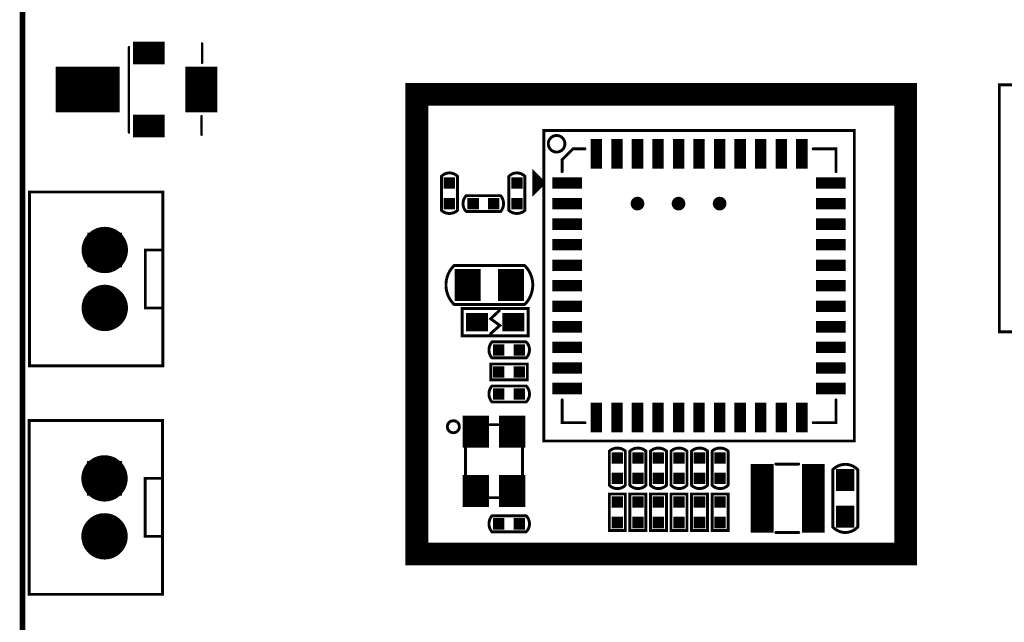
# Model space of a CAD drawing. Extents: x -1 to 179, y 0 to 119.
# Tile 2 of 23: x 0 to 43, y 52 to 78. Entities that reach past the tile are written whole.
import ezdxf

# ---------------------------------------------------------------- set-up
doc = ezdxf.new("R2010")
doc.units = 0
for name, color, linetype in [('2D_LINE_126', 183, 'CONTINUOUS'), ('BOARD_OUTLINE_00', 254, 'CONTINUOUS'), ('DRIL_NPLTE_THRU_01', 3, 'CONTINUOUS'), ('DRIL_NPLTE_THRU_02', 23, 'CONTINUOUS'), ('DRIL_NPLTE_THRU_03', 6, 'CONTINUOUS'), ('DRIL_NPLTE_THRU_04', 176, 'CONTINUOUS'), ('DRIL_PLTE_THRU_01', 3, 'CONTINUOUS'), ('DRIL_PLTE_THRU_02', 23, 'CONTINUOUS'), ('DRIL_PLTE_THRU_03', 6, 'CONTINUOUS'), ('DRIL_PLTE_THRU_04', 176, 'CONTINUOUS'), ('DRIL_SYMBOL', 254, 'CONTINUOUS'), ('PADS_BOT', 5, 'CONTINUOUS'), ('PADS_INNER', 96, 'CONTINUOUS'), ('PADS_TOP', 96, 'CONTINUOUS'), ('PADS_XR_125', 183, 'CONTINUOUS'), ('PART_TOP_2DLINE_00', 2, 'CONTINUOUS'), ('PART_TOP_2DLINE_01', 2, 'CONTINUOUS')]:
    doc.layers.add(name, color=color, linetype=linetype)

# ---------------------------------------------------------------- blocks, each defined once
blk = doc.blocks.new('BOARD_56')
at = {"layer": 'BOARD_OUTLINE_00', "const_width": 0.254}
blk.add_lwpolyline([(4, 0, -0.414213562), (7, -3), (7, -114.448986, -0.414213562), (4.008986, -117.44), (-168.0139, -117.44, -0.414213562), (-171, -114.4539), (-171, -3, -0.414213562), (-168, 0), (-121.8, 0), (-121.8, -2.149), (-117, -2.149), (-117, -0.000234), (-14.327606, -0.000234), (-14.327606, 0)], format="xyb", close=True, dxfattribs=at)
blk = doc.blocks.new('SMOOTH_0$999998')
at = {"const_width": 0.5}
blk.add_lwpolyline([(-0.25, 0, 1), (0.25, 0, 1)], format="xyb", close=True, dxfattribs=at)
blk = doc.blocks.new('DRAWING_50')
at = {"layer": '2D_LINE_126', "const_width": 1}
blk.add_lwpolyline([(0.023, -0.434), (0.023, 19.706), (21.437, 19.706), (21.437, -0.434)], close=True, dxfattribs=at)
at = {"layer": '2D_LINE_126'}
for p in [(0.023, 19.706), (21.437, 19.706), (0.023, -0.434), (21.437, -0.434)]:
    blk.add_blockref('SMOOTH_0$999998', p, dxfattribs=at)
blk = doc.blocks.new('SMOOTH_0$127')
at = {"const_width": 0.0635}
blk.add_lwpolyline([(-0.03175, 0, 1), (0.03175, 0, 1)], format="xyb", close=True, dxfattribs=at)
blk = doc.blocks.new('PART_BODY_TOP_19')
at = {"layer": 'PART_TOP_2DLINE_00', "const_width": 0.127}
blk.add_lwpolyline([(-2.54, 2.54), (5.08, 2.54), (5.08, -3.302), (-2.54, -3.302)], close=True, dxfattribs=at)
blk.add_lwpolyline([(0, 2.54), (0, 1.778), (2.54, 1.778), (2.54, 2.54)], dxfattribs=at)
at = {"layer": 'PART_TOP_2DLINE_00'}
for p in [(-2.54, 2.54), (0, 2.54), (2.54, 2.54), (5.08, 2.54), (0, 1.778), (2.54, 1.778), (-2.54, -3.302), (5.08, -3.302)]:
    blk.add_blockref('SMOOTH_0$127', p, dxfattribs=at)
blk = doc.blocks.new('DRIL_SYMBOL_0$9398')
at = {"layer": 'DRIL_SYMBOL', "const_width": 0.0508}
for points in [[(-0.254, 0), (0.254, 0)], [(0, -0.254), (0, 0.254)]]:
    blk.add_lwpolyline(points, dxfattribs=at)
blk = doc.blocks.new('DRIL_HOLE_0$9398')
at = {"const_width": 0.4699}
blk.add_lwpolyline([(-0.23495, 0, 1), (0.23495, 0, 1)], format="xyb", close=True, dxfattribs=at)
blk.add_blockref('DRIL_SYMBOL_0$9398', (0, 0))
blk = doc.blocks.new('PAD_10')
at = {"const_width": 1.524}
blk.add_lwpolyline([(-0.762, 0), (0.762, 0)], dxfattribs=at)
blk = doc.blocks.new('PAD_11')
at = {"const_width": 1.016}
blk.add_lwpolyline([(0, -0.508, 1), (0, 0.508, 1)], format="xyb", close=True, dxfattribs=at)
blk = doc.blocks.new('STK_TOP_47')
at = {"layer": 'DRIL_PLTE_THRU_01'}
blk.add_blockref('DRIL_HOLE_0$9398', (0, 0), dxfattribs=at)
at = {"layer": 'DRIL_PLTE_THRU_02'}
blk.add_blockref('DRIL_HOLE_0$9398', (0, 0), dxfattribs=at)
at = {"layer": 'DRIL_PLTE_THRU_03'}
blk.add_blockref('DRIL_HOLE_0$9398', (0, 0), dxfattribs=at)
at = {"layer": 'DRIL_PLTE_THRU_04'}
blk.add_blockref('DRIL_HOLE_0$9398', (0, 0), dxfattribs=at)
at = {"layer": 'PADS_BOT'}
blk.add_blockref('PAD_10', (0, 0), dxfattribs=at)
at = {"layer": 'PADS_INNER'}
blk.add_blockref('PAD_10', (0, 0), dxfattribs=at)
at = {"layer": 'PADS_TOP'}
blk.add_blockref('PAD_10', (0, 0), dxfattribs=at)
at = {"layer": 'PADS_XR_125'}
blk.add_blockref('PAD_11', (0, 0), dxfattribs=at)
blk = doc.blocks.new('PAD_9')
at = {"const_width": 0.762}
blk.add_lwpolyline([(0, -0.381), (0, -0.381, 1), (0, 0.381), (0, 0.381, 1)], format="xyb", close=True, dxfattribs=at)
blk = doc.blocks.new('PAD_12')
at = {"const_width": 1.016}
blk.add_lwpolyline([(0, -0.508), (0, -0.508, 1), (0, 0.508), (0, 0.508, 1)], format="xyb", close=True, dxfattribs=at)
blk = doc.blocks.new('STK_TOP_46')
at = {"layer": 'DRIL_PLTE_THRU_01'}
blk.add_blockref('DRIL_HOLE_0$9398', (0, 0), dxfattribs=at)
at = {"layer": 'DRIL_PLTE_THRU_02'}
blk.add_blockref('DRIL_HOLE_0$9398', (0, 0), dxfattribs=at)
at = {"layer": 'DRIL_PLTE_THRU_03'}
blk.add_blockref('DRIL_HOLE_0$9398', (0, 0), dxfattribs=at)
at = {"layer": 'DRIL_PLTE_THRU_04'}
blk.add_blockref('DRIL_HOLE_0$9398', (0, 0), dxfattribs=at)
at = {"layer": 'PADS_BOT'}
blk.add_blockref('PAD_9', (0, 0), dxfattribs=at)
at = {"layer": 'PADS_INNER'}
blk.add_blockref('PAD_9', (0, 0), dxfattribs=at)
at = {"layer": 'PADS_TOP'}
blk.add_blockref('PAD_9', (0, 0), dxfattribs=at)
at = {"layer": 'PADS_XR_125'}
blk.add_blockref('PAD_12', (0, 0), dxfattribs=at)
blk = doc.blocks.new('SYM_TOP_22')
for name, p in [('PART_BODY_TOP_19', (0, 0)), ('STK_TOP_47', (0, 0)), ('STK_TOP_46', (2.54, 0))]:
    blk.add_blockref(name, p)
blk = doc.blocks.new('PART_TOP_39')
blk.add_blockref('SYM_TOP_22', (0, 0))
blk = doc.blocks.new('PART_BODY_TOP_53')
at = {"layer": 'PART_TOP_2DLINE_01', "const_width": 0.127}
blk.add_lwpolyline([(-1.45, -0.6), (-1.45, 0.6), (1.45, 0.6), (1.45, -0.6)], close=True, dxfattribs=at)
blk.add_lwpolyline([(0.195, 0.503), (-0.206, 0.148), (0.195, -0.145), (-0.185, -0.509)], dxfattribs=at)
at = {"layer": 'PART_TOP_2DLINE_01'}
for p in [(-1.45, 0.6), (0.195, 0.503), (1.45, 0.6), (-0.206, 0.148), (0.195, -0.145), (-1.45, -0.6), (-0.185, -0.509), (1.45, -0.6)]:
    blk.add_blockref('SMOOTH_0$127', p, dxfattribs=at)
blk = doc.blocks.new('DRIL_HOLE_0')
blk.add_lwpolyline([(0, 0, 1), (0, 0, 1)], format="xyb", close=True)
blk = doc.blocks.new('PAD_5')
blk.add_lwpolyline([(0, 0, 1), (0, 0, 1)], format="xyb", close=True)
blk = doc.blocks.new('PAD_7')
at = {"const_width": 0.8}
blk.add_lwpolyline([(-0.4825, 0), (0.4825, 0)], dxfattribs=at)
blk = doc.blocks.new('STK_TOP_149')
at = {"layer": 'DRIL_PLTE_THRU_01'}
blk.add_blockref('DRIL_HOLE_0', (0, 0), dxfattribs=at)
at = {"layer": 'DRIL_PLTE_THRU_02'}
blk.add_blockref('DRIL_HOLE_0', (0, 0), dxfattribs=at)
at = {"layer": 'DRIL_PLTE_THRU_03'}
blk.add_blockref('DRIL_HOLE_0', (0, 0), dxfattribs=at)
at = {"layer": 'DRIL_PLTE_THRU_04'}
blk.add_blockref('DRIL_HOLE_0', (0, 0), dxfattribs=at)
at = {"layer": 'PADS_BOT'}
blk.add_blockref('PAD_5', (0, 0), dxfattribs=at)
at = {"layer": 'PADS_INNER'}
blk.add_blockref('PAD_5', (0, 0), dxfattribs=at)
at = {"layer": 'PADS_TOP'}
blk.add_blockref('PAD_7', (0, 0), dxfattribs=at)
blk = doc.blocks.new('SYM_TOP_55')
for name, p in [('PART_BODY_TOP_53', (0, 0)), ('STK_TOP_149', (-0.8, 0)), ('STK_TOP_149', (0.8, 0))]:
    blk.add_blockref(name, p)
blk = doc.blocks.new('PART_TOP_235')
blk.add_blockref('SYM_TOP_55', (0, 0))
blk = doc.blocks.new('PART_BODY_TOP_2')
at = {"layer": 'PART_TOP_2DLINE_01', "const_width": 0.127}
blk.add_lwpolyline([(1.55, -0.85, 0.414214), (1.55, 0.85), (-1.55, 0.85, 0.414214), (-1.55, -0.85)], format="xyb", close=True, dxfattribs=at)
at = {"layer": 'PART_TOP_2DLINE_01'}
for p in [(-1.55, 0.85), (1.55, 0.85), (-1.55, -0.85), (1.55, -0.85)]:
    blk.add_blockref('SMOOTH_0$127', p, dxfattribs=at)
blk = doc.blocks.new('PAD_24')
at = {"const_width": 1.15}
blk.add_lwpolyline([(-0.7, 0), (0.7, 0)], dxfattribs=at)
blk = doc.blocks.new('STK_TOP_9')
at = {"layer": 'DRIL_PLTE_THRU_01'}
blk.add_blockref('DRIL_HOLE_0', (0, 0), dxfattribs=at)
at = {"layer": 'DRIL_PLTE_THRU_02'}
blk.add_blockref('DRIL_HOLE_0', (0, 0), dxfattribs=at)
at = {"layer": 'DRIL_PLTE_THRU_03'}
blk.add_blockref('DRIL_HOLE_0', (0, 0), dxfattribs=at)
at = {"layer": 'DRIL_PLTE_THRU_04'}
blk.add_blockref('DRIL_HOLE_0', (0, 0), dxfattribs=at)
at = {"layer": 'PADS_BOT'}
blk.add_blockref('PAD_5', (0, 0), dxfattribs=at)
at = {"layer": 'PADS_INNER'}
blk.add_blockref('PAD_5', (0, 0), dxfattribs=at)
at = {"layer": 'PADS_TOP', "rotation": 90}
blk.add_blockref('PAD_24', (0, 0), dxfattribs=at)
blk = doc.blocks.new('SYM_TOP_5')
for name, p in [('PART_BODY_TOP_2', (0, 0)), ('STK_TOP_9', (-0.95, 0)), ('STK_TOP_9', (0.95, 0))]:
    blk.add_blockref(name, p)
blk = doc.blocks.new('PART_TOP_236')
blk.add_blockref('SYM_TOP_5', (0, 0))
blk = doc.blocks.new('PART_BODY_TOP_1')
at = {"layer": 'PART_TOP_2DLINE_00', "const_width": 0.127}
blk.add_lwpolyline([(0.75, -0.35, 0.414214), (0.75, 0.35), (-0.75, 0.35, 0.373387), (-0.75, -0.35)], format="xyb", close=True, dxfattribs=at)
at = {"layer": 'PART_TOP_2DLINE_00'}
for p in [(-0.75, 0.35), (0.75, 0.35), (-0.75, -0.35), (0.75, -0.35)]:
    blk.add_blockref('SMOOTH_0$127', p, dxfattribs=at)
blk = doc.blocks.new('PAD_19')
at = {"const_width": 0.5}
blk.add_lwpolyline([(-0.25, 0), (0.25, 0)], dxfattribs=at)
blk = doc.blocks.new('STK_TOP_7')
at = {"layer": 'DRIL_PLTE_THRU_01'}
blk.add_blockref('DRIL_HOLE_0', (0, 0), dxfattribs=at)
at = {"layer": 'DRIL_PLTE_THRU_02'}
blk.add_blockref('DRIL_HOLE_0', (0, 0), dxfattribs=at)
at = {"layer": 'DRIL_PLTE_THRU_03'}
blk.add_blockref('DRIL_HOLE_0', (0, 0), dxfattribs=at)
at = {"layer": 'DRIL_PLTE_THRU_04'}
blk.add_blockref('DRIL_HOLE_0', (0, 0), dxfattribs=at)
at = {"layer": 'PADS_BOT'}
blk.add_blockref('PAD_5', (0, 0), dxfattribs=at)
at = {"layer": 'PADS_INNER'}
blk.add_blockref('PAD_5', (0, 0), dxfattribs=at)
at = {"layer": 'PADS_TOP'}
blk.add_blockref('PAD_19', (0, 0), dxfattribs=at)
blk = doc.blocks.new('STK_TOP_8')
at = {"layer": 'DRIL_PLTE_THRU_01'}
blk.add_blockref('DRIL_HOLE_0', (0, 0), dxfattribs=at)
at = {"layer": 'DRIL_PLTE_THRU_02'}
blk.add_blockref('DRIL_HOLE_0', (0, 0), dxfattribs=at)
at = {"layer": 'DRIL_PLTE_THRU_03'}
blk.add_blockref('DRIL_HOLE_0', (0, 0), dxfattribs=at)
at = {"layer": 'DRIL_PLTE_THRU_04'}
blk.add_blockref('DRIL_HOLE_0', (0, 0), dxfattribs=at)
at = {"layer": 'PADS_BOT'}
blk.add_blockref('PAD_5', (0, 0), dxfattribs=at)
at = {"layer": 'PADS_INNER'}
blk.add_blockref('PAD_5', (0, 0), dxfattribs=at)
at = {"layer": 'PADS_TOP'}
blk.add_blockref('PAD_19', (0, 0), dxfattribs=at)
blk = doc.blocks.new('SYM_TOP_4')
for name, p in [('STK_TOP_7', (-0.45, 0)), ('PART_BODY_TOP_1', (0, 0)), ('STK_TOP_8', (0.45, 0))]:
    blk.add_blockref(name, p)
blk = doc.blocks.new('PART_TOP_295')
blk.add_blockref('SYM_TOP_4', (0, 0))
blk = doc.blocks.new('PART_TOP_296')
blk.add_blockref('SYM_TOP_4', (0, 0))
blk = doc.blocks.new('PART_TOP_297')
blk.add_blockref('SYM_TOP_4', (0, 0))
blk = doc.blocks.new('PART_TOP_298')
blk.add_blockref('SYM_TOP_4', (0, 0))
blk = doc.blocks.new('PART_TOP_299')
blk.add_blockref('SYM_TOP_4', (0, 0))
blk = doc.blocks.new('PART_TOP_301')
blk.add_blockref('SYM_TOP_4', (0, 0))
blk = doc.blocks.new('PART_TOP_302')
blk.add_blockref('SYM_TOP_4', (0, 0))
blk = doc.blocks.new('PART_TOP_303')
blk.add_blockref('SYM_TOP_4', (0, 0))
blk = doc.blocks.new('PART_TOP_305')
blk.add_blockref('SYM_TOP_4', (0, 0))
blk = doc.blocks.new('PART_TOP_317')
blk.add_blockref('SYM_TOP_4', (0, 0))
blk = doc.blocks.new('PART_TOP_318')
blk.add_blockref('SYM_TOP_4', (0, 0))
blk = doc.blocks.new('PART_TOP_319')
blk.add_blockref('SYM_TOP_4', (0, 0))
blk = doc.blocks.new('PART_BODY_TOP_22')
at = {"layer": 'PART_TOP_2DLINE_01', "const_width": 0.127}
for points in [[(-0.5, 1.5), (0.5, 1.5)], [(-0.5, -1.5), (0.5, -1.5)]]:
    blk.add_lwpolyline(points, dxfattribs=at)
at = {"layer": 'PART_TOP_2DLINE_01'}
for p in [(-0.5, 1.5), (0.5, 1.5), (-0.5, -1.5), (0.5, -1.5)]:
    blk.add_blockref('SMOOTH_0$127', p, dxfattribs=at)
blk = doc.blocks.new('PAD_45')
at = {"const_width": 1}
blk.add_lwpolyline([(-1.5, 0), (1.5, 0)], dxfattribs=at)
blk = doc.blocks.new('STK_TOP_70')
at = {"layer": 'DRIL_PLTE_THRU_01'}
blk.add_blockref('DRIL_HOLE_0', (0, 0), dxfattribs=at)
at = {"layer": 'DRIL_PLTE_THRU_02'}
blk.add_blockref('DRIL_HOLE_0', (0, 0), dxfattribs=at)
at = {"layer": 'DRIL_PLTE_THRU_03'}
blk.add_blockref('DRIL_HOLE_0', (0, 0), dxfattribs=at)
at = {"layer": 'DRIL_PLTE_THRU_04'}
blk.add_blockref('DRIL_HOLE_0', (0, 0), dxfattribs=at)
at = {"layer": 'PADS_BOT'}
blk.add_blockref('PAD_5', (0, 0), dxfattribs=at)
at = {"layer": 'PADS_INNER'}
blk.add_blockref('PAD_5', (0, 0), dxfattribs=at)
at = {"layer": 'PADS_TOP', "rotation": 90}
blk.add_blockref('PAD_45', (0, 0), dxfattribs=at)
blk = doc.blocks.new('SYM_TOP_25')
for name, p in [('STK_TOP_70', (-1.139, 0)), ('STK_TOP_70', (1.103, 0)), ('PART_BODY_TOP_22', (0, 0))]:
    blk.add_blockref(name, p)
blk = doc.blocks.new('PART_TOP_427')
blk.add_blockref('SYM_TOP_25', (0, 0))
blk = doc.blocks.new('PART_BODY_TOP_30')
at = {"layer": 'PART_TOP_2DLINE_01', "const_width": 0.127}
blk.add_lwpolyline([(-0.8, -0.35), (-0.8, 0.35), (0.8, 0.35), (0.8, -0.35)], close=True, dxfattribs=at)
at = {"layer": 'PART_TOP_2DLINE_01'}
for p in [(-0.8, 0.35), (0.8, 0.35), (-0.8, -0.35), (0.8, -0.35)]:
    blk.add_blockref('SMOOTH_0$127', p, dxfattribs=at)
blk = doc.blocks.new('SYM_TOP_33')
for name, p in [('STK_TOP_8', (-0.45, 0)), ('PART_BODY_TOP_30', (0, 0)), ('STK_TOP_8', (0.45, 0))]:
    blk.add_blockref(name, p)
blk = doc.blocks.new('PART_TOP_454')
blk.add_blockref('SYM_TOP_33', (0, 0))
blk = doc.blocks.new('PART_TOP_455')
blk.add_blockref('SYM_TOP_33', (0, 0))
blk = doc.blocks.new('PART_TOP_456')
blk.add_blockref('SYM_TOP_33', (0, 0))
blk = doc.blocks.new('PART_TOP_457')
blk.add_blockref('SYM_TOP_33', (0, 0))
blk = doc.blocks.new('PART_TOP_458')
blk.add_blockref('SYM_TOP_33', (0, 0))
blk = doc.blocks.new('PART_TOP_459')
blk.add_blockref('SYM_TOP_33', (0, 0))
blk = doc.blocks.new('PART_TOP_463')
blk.add_blockref('SYM_TOP_33', (0, 0))
blk = doc.blocks.new('PART_BODY_TOP_36')
at = {"layer": 'PART_TOP_2DLINE_01', "const_width": 0.127}
blk.add_lwpolyline([(-1.025, 11.3), (12.575, 11.3), (12.575, -2.3), (-1.025, -2.3)], close=True, dxfattribs=at)
for points in [[(0.775, 10.5), (-0.225, 10.5), (-0.225, 9.5)], [(10.775, 10.5), (11.775, 10.5), (11.775, 9.5)], [(12.584, 0.014), (13.014, 0.444), (13.014, -0.471), (12.577, -0.034)], [(12.619, -0.01), (12.786, -0.01)], [(12.754, 0.111), (12.754, -0.095)], [(12.839, 0.19), (12.839, -0.256)], [(12.924, 0.254), (12.924, -0.3)], [(-0.225, -0.5), (-0.225, -1.5), (0.775, -1.5)], [(10.775, -1.5), (11.301, -1.5), (11.775, -1.026), (11.775, -0.5)]]:
    blk.add_lwpolyline(points, dxfattribs=at)
blk.add_lwpolyline([(11.656, -1.722, 1), (12.382, -1.722, 1)], format="xyb", close=True, dxfattribs=at)
at = {"layer": 'PART_TOP_2DLINE_01'}
for p in [(-1.025, 11.3), (12.575, 11.3), (-0.225, 10.5), (0.775, 10.5), (10.775, 10.5), (11.775, 10.5), (-0.225, 9.5), (11.775, 9.5), (13.014, 0.444), (12.577, -0.034), (12.584, 0.014), (12.619, -0.01), (12.754, 0.111), (12.786, -0.01), (12.839, 0.19), (12.924, 0.254), (12.754, -0.095), (12.839, -0.256), (12.924, -0.3), (13.014, -0.471), (-0.225, -0.5), (11.775, -0.5), (11.775, -1.026), (-0.225, -1.5), (0.775, -1.5), (10.775, -1.5), (11.301, -1.5), (-1.025, -2.3), (12.575, -2.3)]:
    blk.add_blockref('SMOOTH_0$127', p, dxfattribs=at)
blk = doc.blocks.new('PAD_52')
at = {"const_width": 0.5}
blk.add_lwpolyline([(-0.65, 0), (0.65, 0)], dxfattribs=at)
blk = doc.blocks.new('STK_TOP_105')
at = {"layer": 'DRIL_NPLTE_THRU_01'}
blk.add_blockref('DRIL_HOLE_0', (0, 0), dxfattribs=at)
at = {"layer": 'DRIL_NPLTE_THRU_02'}
blk.add_blockref('DRIL_HOLE_0', (0, 0), dxfattribs=at)
at = {"layer": 'DRIL_NPLTE_THRU_03'}
blk.add_blockref('DRIL_HOLE_0', (0, 0), dxfattribs=at)
at = {"layer": 'DRIL_NPLTE_THRU_04'}
blk.add_blockref('DRIL_HOLE_0', (0, 0), dxfattribs=at)
at = {"layer": 'PADS_BOT'}
blk.add_blockref('PAD_5', (0, 0), dxfattribs=at)
at = {"layer": 'PADS_INNER'}
blk.add_blockref('PAD_5', (0, 0), dxfattribs=at)
at = {"layer": 'PADS_TOP'}
blk.add_blockref('PAD_52', (0, 0), dxfattribs=at)
blk = doc.blocks.new('STK_TOP_104')
at = {"layer": 'DRIL_NPLTE_THRU_01'}
blk.add_blockref('DRIL_HOLE_0', (0, 0), dxfattribs=at)
at = {"layer": 'DRIL_NPLTE_THRU_02'}
blk.add_blockref('DRIL_HOLE_0', (0, 0), dxfattribs=at)
at = {"layer": 'DRIL_NPLTE_THRU_03'}
blk.add_blockref('DRIL_HOLE_0', (0, 0), dxfattribs=at)
at = {"layer": 'DRIL_NPLTE_THRU_04'}
blk.add_blockref('DRIL_HOLE_0', (0, 0), dxfattribs=at)
at = {"layer": 'PADS_BOT'}
blk.add_blockref('PAD_5', (0, 0), dxfattribs=at)
at = {"layer": 'PADS_INNER'}
blk.add_blockref('PAD_5', (0, 0), dxfattribs=at)
at = {"layer": 'PADS_TOP', "rotation": 90}
blk.add_blockref('PAD_52', (0, 0), dxfattribs=at)
blk = doc.blocks.new('PAD_53')
at = {"const_width": 0.3}
blk.add_lwpolyline([(0, -0.15, 1), (0, 0.15, 1)], format="xyb", close=True, dxfattribs=at)
blk = doc.blocks.new('STK_TOP_106')
at = {"layer": 'DRIL_NPLTE_THRU_01'}
blk.add_blockref('DRIL_HOLE_0', (0, 0), dxfattribs=at)
at = {"layer": 'DRIL_NPLTE_THRU_02'}
blk.add_blockref('DRIL_HOLE_0', (0, 0), dxfattribs=at)
at = {"layer": 'DRIL_NPLTE_THRU_03'}
blk.add_blockref('DRIL_HOLE_0', (0, 0), dxfattribs=at)
at = {"layer": 'DRIL_NPLTE_THRU_04'}
blk.add_blockref('DRIL_HOLE_0', (0, 0), dxfattribs=at)
at = {"layer": 'PADS_BOT'}
blk.add_blockref('PAD_5', (0, 0), dxfattribs=at)
at = {"layer": 'PADS_INNER'}
blk.add_blockref('PAD_5', (0, 0), dxfattribs=at)
at = {"layer": 'PADS_TOP'}
blk.add_blockref('PAD_53', (0, 0), dxfattribs=at)
blk = doc.blocks.new('SYM_TOP_39')
for name, p in [('PART_BODY_TOP_36', (0, 0)), ('STK_TOP_104', (1.27483, 10.27506)), ('STK_TOP_104', (2.175, 10.27506)), ('STK_TOP_104', (3.07492, 10.27506)), ('STK_TOP_104', (3.97485, 10.27506)), ('STK_TOP_104', (4.87502, 10.27506)), ('STK_TOP_104', (5.77495, 10.27506)), ('STK_TOP_104', (6.67487, 10.27506)), ('STK_TOP_104', (7.57504, 10.27506)), ('STK_TOP_104', (8.47496, 10.27506)), ('STK_TOP_104', (9.37489, 10.27506)), ('STK_TOP_104', (10.27506, 10.27506)), ('STK_TOP_105', (0, 9)), ('STK_TOP_105', (11.54989, 9)), ('STK_TOP_105', (0, 8.1)), ('STK_TOP_105', (11.54989, 8.1)), ('STK_TOP_105', (0, 7.2)), ('STK_TOP_105', (11.54989, 7.2)), ('STK_TOP_105', (0, 6.3)), ('STK_TOP_105', (11.54989, 6.3)), ('STK_TOP_105', (0, 5.4)), ('STK_TOP_105', (11.54989, 5.4)), ('STK_TOP_105', (0, 4.5)), ('STK_TOP_105', (11.54989, 4.5)), ('STK_TOP_105', (0, 3.6)), ('STK_TOP_105', (11.54989, 3.6)), ('STK_TOP_105', (0, 2.7)), ('STK_TOP_105', (11.54989, 2.7)), ('STK_TOP_105', (0, 1.8)), ('STK_TOP_105', (11.54989, 1.8)), ('STK_TOP_105', (0, 0.9)), ('STK_TOP_106', (4.87502, 0.9)), ('STK_TOP_106', (6.67487, 0.9)), ('STK_TOP_106', (8.47496, 0.9)), ('STK_TOP_105', (11.54989, 0.9)), ('STK_TOP_105', (0, 0)), ('STK_TOP_105', (11.54989, 0)), ('STK_TOP_104', (1.27483, -1.27483)), ('STK_TOP_104', (2.175, -1.27483)), ('STK_TOP_104', (3.07492, -1.27483)), ('STK_TOP_104', (3.97485, -1.27483)), ('STK_TOP_104', (4.87502, -1.27483)), ('STK_TOP_104', (5.77495, -1.27483)), ('STK_TOP_104', (6.67487, -1.27483)), ('STK_TOP_104', (7.57504, -1.27483)), ('STK_TOP_104', (8.47496, -1.27483)), ('STK_TOP_104', (9.37489, -1.27483)), ('STK_TOP_104', (10.27506, -1.27483))]:
    blk.add_blockref(name, p)
blk = doc.blocks.new('PART_TOP_572')
blk.add_blockref('SYM_TOP_39', (0, 0))
blk = doc.blocks.new('PART_BODY_TOP_41')
at = {"layer": 'PART_TOP_2DLINE_01', "const_width": 0.127}
for points in [[(-0.726, 1.25), (0.73, 1.25)], [(-1.6, -0.164), (-1.6, 0.163)], [(1.6, -0.172), (1.6, 0.163)], [(-0.72, -1.25), (0.715, -1.25)]]:
    blk.add_lwpolyline(points, dxfattribs=at)
blk.add_lwpolyline([(-1.247, -1.78, 1), (-1.774, -1.78, 1)], format="xyb", close=True, dxfattribs=at)
at = {"layer": 'PART_TOP_2DLINE_01'}
for p in [(-0.726, 1.25), (0.73, 1.25), (-1.6, 0.163), (1.6, 0.163), (-1.6, -0.164), (1.6, -0.172), (-0.72, -1.25), (0.715, -1.25)]:
    blk.add_blockref('SMOOTH_0$127', p, dxfattribs=at)
blk = doc.blocks.new('STK_TOP_114')
at = {"layer": 'DRIL_PLTE_THRU_01'}
blk.add_blockref('DRIL_HOLE_0', (0, 0), dxfattribs=at)
at = {"layer": 'DRIL_PLTE_THRU_02'}
blk.add_blockref('DRIL_HOLE_0', (0, 0), dxfattribs=at)
at = {"layer": 'DRIL_PLTE_THRU_03'}
blk.add_blockref('DRIL_HOLE_0', (0, 0), dxfattribs=at)
at = {"layer": 'DRIL_PLTE_THRU_04'}
blk.add_blockref('DRIL_HOLE_0', (0, 0), dxfattribs=at)
at = {"layer": 'PADS_BOT'}
blk.add_blockref('PAD_5', (0, 0), dxfattribs=at)
at = {"layer": 'PADS_INNER'}
blk.add_blockref('PAD_5', (0, 0), dxfattribs=at)
at = {"layer": 'PADS_TOP'}
blk.add_blockref('PAD_24', (0, 0), dxfattribs=at)
blk = doc.blocks.new('SYM_TOP_44')
for name, p in [('STK_TOP_114', (-1.3, 0.8)), ('PART_BODY_TOP_41', (0, 0)), ('STK_TOP_114', (1.3, 0.8)), ('STK_TOP_114', (-1.3, -0.8)), ('STK_TOP_114', (1.3, -0.8))]:
    blk.add_blockref(name, p)
blk = doc.blocks.new('PART_TOP_584')
blk.add_blockref('SYM_TOP_44', (0, 0))
blk = doc.blocks.new('PART_BODY_TOP_45')
at = {"layer": 'PART_TOP_2DLINE_01', "const_width": 0.127}
blk.add_lwpolyline([(1.25, -0.55, 0.432739), (1.25, 0.55), (-1.25, 0.55, 0.450467), (-1.25, -0.55)], format="xyb", close=True, dxfattribs=at)
at = {"layer": 'PART_TOP_2DLINE_01'}
for p in [(-1.25, 0.55), (1.25, 0.55), (-1.25, -0.55), (1.25, -0.55)]:
    blk.add_blockref('SMOOTH_0$127', p, dxfattribs=at)
blk = doc.blocks.new('PAD_65')
at = {"const_width": 0.8}
blk.add_lwpolyline([(-0.48, 0), (0.48, 0)], dxfattribs=at)
blk = doc.blocks.new('STK_TOP_147')
at = {"layer": 'DRIL_PLTE_THRU_01'}
blk.add_blockref('DRIL_HOLE_0', (0, 0), dxfattribs=at)
at = {"layer": 'DRIL_PLTE_THRU_02'}
blk.add_blockref('DRIL_HOLE_0', (0, 0), dxfattribs=at)
at = {"layer": 'DRIL_PLTE_THRU_03'}
blk.add_blockref('DRIL_HOLE_0', (0, 0), dxfattribs=at)
at = {"layer": 'DRIL_PLTE_THRU_04'}
blk.add_blockref('DRIL_HOLE_0', (0, 0), dxfattribs=at)
at = {"layer": 'PADS_BOT'}
blk.add_blockref('PAD_5', (0, 0), dxfattribs=at)
at = {"layer": 'PADS_INNER'}
blk.add_blockref('PAD_5', (0, 0), dxfattribs=at)
at = {"layer": 'PADS_TOP'}
blk.add_blockref('PAD_65', (0, 0), dxfattribs=at)
blk = doc.blocks.new('SYM_TOP_48')
for name, p in [('PART_BODY_TOP_45', (0, 0)), ('STK_TOP_147', (-0.8, 0)), ('STK_TOP_147', (0.8, 0))]:
    blk.add_blockref(name, p)
blk = doc.blocks.new('PART_TOP_591')
blk.add_blockref('SYM_TOP_48', (0, 0))
blk = doc.blocks.new('PAD_66')
at = {"const_width": 2}
blk.add_lwpolyline([(-1.4, 0), (1.4, 0)], dxfattribs=at)
blk = doc.blocks.new('STK_TOP_232')
at = {"layer": 'DRIL_PLTE_THRU_01'}
blk.add_blockref('DRIL_HOLE_0', (0, 0), dxfattribs=at)
at = {"layer": 'DRIL_PLTE_THRU_02'}
blk.add_blockref('DRIL_HOLE_0', (0, 0), dxfattribs=at)
at = {"layer": 'DRIL_PLTE_THRU_03'}
blk.add_blockref('DRIL_HOLE_0', (0, 0), dxfattribs=at)
at = {"layer": 'DRIL_PLTE_THRU_04'}
blk.add_blockref('DRIL_HOLE_0', (0, 0), dxfattribs=at)
at = {"layer": 'PADS_BOT'}
blk.add_blockref('PAD_5', (0, 0), dxfattribs=at)
at = {"layer": 'PADS_INNER'}
blk.add_blockref('PAD_5', (0, 0), dxfattribs=at)
at = {"layer": 'PADS_TOP', "rotation": 90}
blk.add_blockref('PAD_66', (0, 0), dxfattribs=at)
blk = doc.blocks.new('SYM_TOP_53')
blk.add_blockref('STK_TOP_232', (0, 0))
blk = doc.blocks.new('PART_TOP_632')
blk.add_blockref('SYM_TOP_53', (0, 0))
blk = doc.blocks.new('PAD_17')
at = {"const_width": 0.8}
blk.add_lwpolyline([(-0.5, 0), (0.5, 0)], dxfattribs=at)
blk = doc.blocks.new('STK_TOP_257')
at = {"layer": 'DRIL_NPLTE_THRU_01'}
blk.add_blockref('DRIL_HOLE_0', (0, 0), dxfattribs=at)
at = {"layer": 'DRIL_NPLTE_THRU_02'}
blk.add_blockref('DRIL_HOLE_0', (0, 0), dxfattribs=at)
at = {"layer": 'DRIL_NPLTE_THRU_03'}
blk.add_blockref('DRIL_HOLE_0', (0, 0), dxfattribs=at)
at = {"layer": 'DRIL_NPLTE_THRU_04'}
blk.add_blockref('DRIL_HOLE_0', (0, 0), dxfattribs=at)
at = {"layer": 'PADS_BOT'}
blk.add_blockref('PAD_5', (0, 0), dxfattribs=at)
at = {"layer": 'PADS_INNER'}
blk.add_blockref('PAD_5', (0, 0), dxfattribs=at)
at = {"layer": 'PADS_TOP'}
blk.add_blockref('PAD_17', (0, 0), dxfattribs=at)
blk = doc.blocks.new('PAD_18')
at = {"const_width": 0.8}
blk.add_lwpolyline([(-1, 0), (1, 0)], dxfattribs=at)
blk = doc.blocks.new('STK_TOP_256')
at = {"layer": 'DRIL_NPLTE_THRU_01'}
blk.add_blockref('DRIL_HOLE_0', (0, 0), dxfattribs=at)
at = {"layer": 'DRIL_NPLTE_THRU_02'}
blk.add_blockref('DRIL_HOLE_0', (0, 0), dxfattribs=at)
at = {"layer": 'DRIL_NPLTE_THRU_03'}
blk.add_blockref('DRIL_HOLE_0', (0, 0), dxfattribs=at)
at = {"layer": 'DRIL_NPLTE_THRU_04'}
blk.add_blockref('DRIL_HOLE_0', (0, 0), dxfattribs=at)
at = {"layer": 'PADS_BOT'}
blk.add_blockref('PAD_5', (0, 0), dxfattribs=at)
at = {"layer": 'PADS_INNER'}
blk.add_blockref('PAD_5', (0, 0), dxfattribs=at)
at = {"layer": 'PADS_TOP'}
blk.add_blockref('PAD_18', (0, 0), dxfattribs=at)
blk = doc.blocks.new('SYM_TOP_58')
for name, p in [('STK_TOP_256', (-2.25, 0)), ('STK_TOP_257', (0, 0)), ('STK_TOP_256', (2.25, 0))]:
    blk.add_blockref(name, p)
blk = doc.blocks.new('PART_TOP_651')
blk.add_blockref('SYM_TOP_58', (0, 0))
blk = doc.blocks.new('PART_TOP_653')
blk.add_blockref('SYM_TOP_58', (0, 0))
blk = doc.blocks.new('PART_TOP_654')
blk.add_blockref('SYM_TOP_58', (0, 0))
blk = doc.blocks.new('PART_TOP_657')
blk.add_blockref('SYM_TOP_58', (0, 0))
blk = doc.blocks.new('PART_TOP_749')
blk.add_blockref('SYM_TOP_22', (0, 0))
blk = doc.blocks.new('SMOOTH_0$100076')
at = {"const_width": 0.05}
blk.add_lwpolyline([(-0.025, 0, 1), (0.025, 0, 1)], format="xyb", close=True, dxfattribs=at)
blk = doc.blocks.new('PART_BODY_TOP_153')
at = {"layer": 'PART_TOP_2DLINE_01', "const_width": 0.1}
for points in [[(-1.891, 1.371), (1.855, 1.371)], [(-1.99, -1.812), (-1.166, -1.812)], [(1.161, -1.833), (2.018, -1.833)]]:
    blk.add_lwpolyline(points, dxfattribs=at)
at = {"layer": 'PART_TOP_2DLINE_01'}
for p in [(-1.891, 1.371), (1.855, 1.371), (-1.99, -1.812), (-1.166, -1.812), (1.161, -1.833), (2.018, -1.833)]:
    blk.add_blockref('SMOOTH_0$100076', p, dxfattribs=at)
blk = doc.blocks.new('PAD_77')
at = {"const_width": 1.4}
blk.add_lwpolyline([(-1, 0), (1, 0)], dxfattribs=at)
blk = doc.blocks.new('STK_TOP_1003')
at = {"layer": 'DRIL_PLTE_THRU_01'}
blk.add_blockref('DRIL_HOLE_0', (0, 0), dxfattribs=at)
at = {"layer": 'DRIL_PLTE_THRU_02'}
blk.add_blockref('DRIL_HOLE_0', (0, 0), dxfattribs=at)
at = {"layer": 'DRIL_PLTE_THRU_03'}
blk.add_blockref('DRIL_HOLE_0', (0, 0), dxfattribs=at)
at = {"layer": 'DRIL_PLTE_THRU_04'}
blk.add_blockref('DRIL_HOLE_0', (0, 0), dxfattribs=at)
at = {"layer": 'PADS_BOT'}
blk.add_blockref('PAD_5', (0, 0), dxfattribs=at)
at = {"layer": 'PADS_INNER'}
blk.add_blockref('PAD_5', (0, 0), dxfattribs=at)
at = {"layer": 'PADS_TOP'}
blk.add_blockref('PAD_77', (0, 0), dxfattribs=at)
blk = doc.blocks.new('PAD_27')
blk.add_lwpolyline([(0, 0), (0, 0)])
blk = doc.blocks.new('PAD_78')
at = {"const_width": 1}
blk.add_lwpolyline([(-0.7, 0), (0.7, 0)], dxfattribs=at)
blk = doc.blocks.new('STK_TOP_1002')
at = {"layer": 'DRIL_PLTE_THRU_01'}
blk.add_blockref('DRIL_HOLE_0', (0, 0), dxfattribs=at)
at = {"layer": 'DRIL_PLTE_THRU_02'}
blk.add_blockref('DRIL_HOLE_0', (0, 0), dxfattribs=at)
at = {"layer": 'DRIL_PLTE_THRU_03'}
blk.add_blockref('DRIL_HOLE_0', (0, 0), dxfattribs=at)
at = {"layer": 'DRIL_PLTE_THRU_04'}
blk.add_blockref('DRIL_HOLE_0', (0, 0), dxfattribs=at)
at = {"layer": 'PADS_BOT'}
blk.add_blockref('PAD_27', (0, 0), dxfattribs=at)
at = {"layer": 'PADS_INNER'}
blk.add_blockref('PAD_5', (0, 0), dxfattribs=at)
at = {"layer": 'PADS_TOP', "rotation": 90}
blk.add_blockref('PAD_78', (0, 0), dxfattribs=at)
blk = doc.blocks.new('SYM_TOP_73')
for name, p in [('STK_TOP_1002', (-1.6, 0.5)), ('PART_BODY_TOP_153', (0, 0)), ('STK_TOP_1002', (1.6, 0.5)), ('STK_TOP_1003', (0, -1.8))]:
    blk.add_blockref(name, p)
blk = doc.blocks.new('PART_TOP_761')
blk.add_blockref('SYM_TOP_73', (0, 0))
blk = doc.blocks.new('PART_BODY_TOP_18')
at = {"layer": 'PART_TOP_2DLINE_01', "const_width": 0.127}
blk.add_lwpolyline([(-46.206, 5.416), (45.574, 5.416), (45.574, -5.416), (-46.206, -5.416)], close=True, dxfattribs=at)
at = {"layer": 'PART_TOP_2DLINE_01'}
for p in [(-46.206, 5.416), (-46.206, -5.416)]:
    blk.add_blockref('SMOOTH_0$127', p, dxfattribs=at)
blk = doc.blocks.new('SYM_TOP_21')
blk.add_blockref('PART_BODY_TOP_18', (0, 0))
blk = doc.blocks.new('PART_TOP_825')
blk.add_blockref('SYM_TOP_21', (0, 0))

msp = doc.modelspace()

# ---------------------------------------------------------------- block references
for name, p in [('BOARD_56', (171.013, 117.5)), ('DRAWING_50', (17.264, 55.289)), ('PART_TOP_825', (89.013, 70)), ('PART_TOP_319', (21.327, 63.796)), ('PART_TOP_454', (21.327, 62.831)), ('PART_TOP_298', (21.327, 61.866)), ('PART_TOP_305', (21.327, 56.176))]:
    msp.add_blockref(name, p)
for name, p, rotation in [('PART_TOP_761', (6.044, 75.211), 90), ('PART_TOP_632', (2.86, 75.211), 270), ('PART_TOP_651', (28.031, 74.995), 180), ('PART_TOP_572', (35.429, 71.107), 180), ('PART_TOP_302', (18.716, 70.657), 90), ('PART_TOP_297', (21.67, 70.657), 90), ('PART_TOP_39', (3.613, 68.175), 270), ('PART_TOP_303', (20.205, 70.207), 180), ('PART_TOP_654', (17.287, 64.914), 270), ('PART_TOP_653', (38.701, 64.914), 270), ('PART_TOP_236', (20.464, 66.641), 180), ('PART_TOP_235', (20.718, 65.016), 180), ('PART_TOP_584', (20.667, 58.92), 270), ('PART_TOP_749', (3.602, 58.167), 270), ('PART_TOP_301', (26.073, 58.615), 270), ('PART_TOP_296', (26.973, 58.615), 270), ('PART_TOP_317', (27.873, 58.615), 270), ('PART_TOP_318', (28.773, 58.615), 270), ('PART_TOP_299', (29.673, 58.615), 270), ('PART_TOP_295', (30.573, 58.615), 270), ('PART_TOP_427', (33.519, 57.294), 180), ('PART_TOP_591', (36.059, 57.294), 90), ('PART_TOP_455', (26.073, 56.684), 90), ('PART_TOP_456', (26.973, 56.684), 90), ('PART_TOP_457', (27.873, 56.684), 90), ('PART_TOP_458', (28.773, 56.684), 90), ('PART_TOP_463', (29.673, 56.684), 90), ('PART_TOP_459', (30.573, 56.684), 90), ('PART_TOP_657', (28.057, 54.856), 180)]:
    msp.add_blockref(name, p, dxfattribs=dict(rotation=rotation))

doc.saveas('drawing.dxf')
